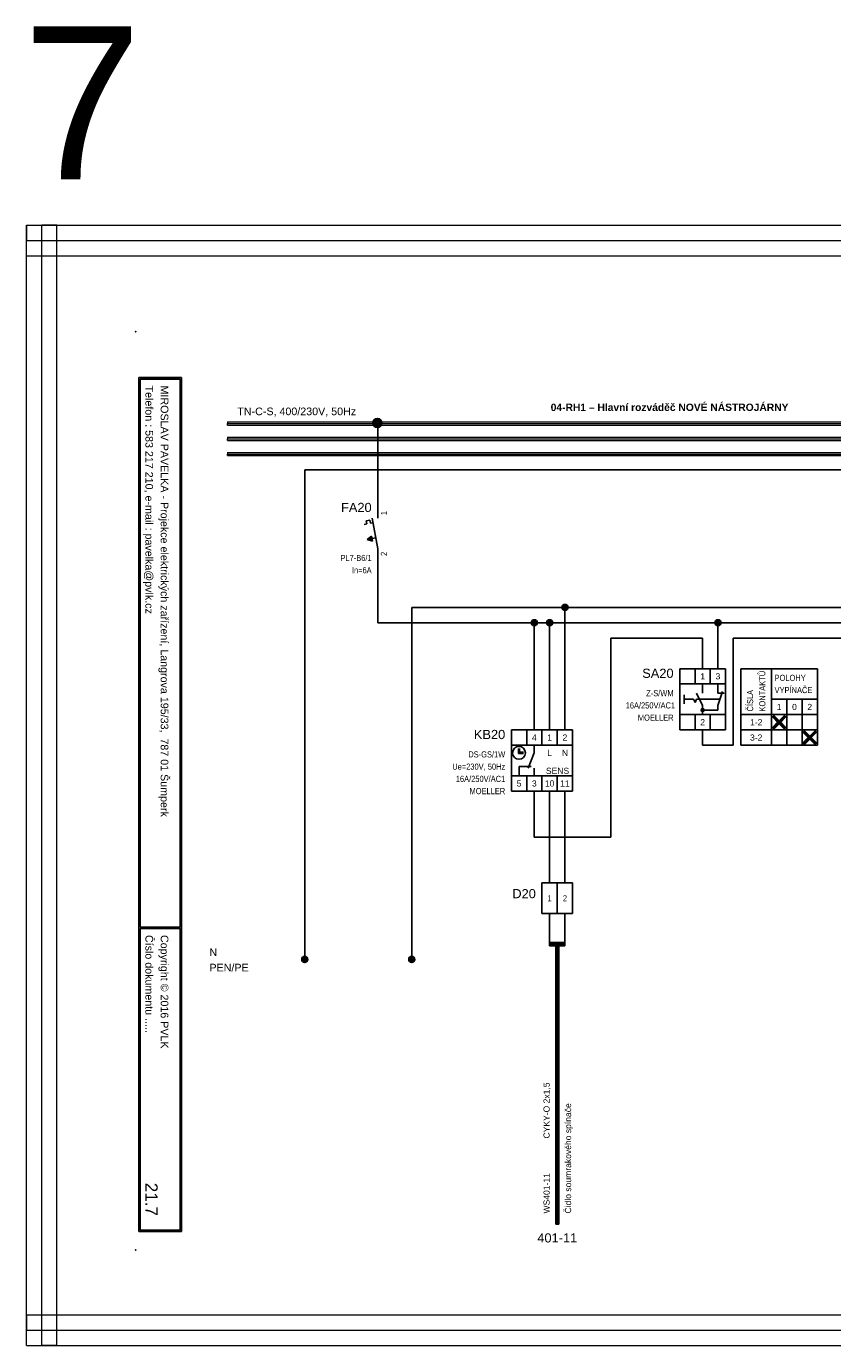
# Model space of a CAD drawing. Extents: x -1130 to 2703, y 1069 to 2560.
# Tile 2 of 31: x -386 to -122, y 1646 to 2077. Entities that reach past the tile are written whole.
import ezdxf
from ezdxf.enums import TextEntityAlignment as Align

# ---------------------------------------------------------------- set-up
doc = ezdxf.new("R2010")
doc.units = 0
doc.header["$MEASUREMENT"] = 0
for name, color, linetype in [('1-KRESBA', 7, 'Continuous'), ('__10-Popisy', 220, 'Continuous'), ('__Bílá', 7, 'Continuous'), ('__Oranžová', 30, 'Continuous'), ('__Rudá 010', 10, 'Continuous'), ('__Svmodrá', 4, 'Continuous'), ('__Vínová 220', 220, 'Continuous'), ('__Zelená', 3, 'Continuous'), ('__Černá 250', 7, 'Continuous')]:
    doc.layers.add(name, color=color, linetype=linetype)
doc.styles.add('Arial', font='arial.ttf')
doc.styles.add('GENERATED_STYLE_1', font='arial.ttf')

# ---------------------------------------------------------------- blocks, each defined once
blk = doc.blocks.new('L0001A01')
h = blk.add_hatch(color=256)
edge = h.paths.add_edge_path()
edge.add_arc((0, 0), 1, 0, 360)
blk.add_circle((0, 0), 1)
blk = doc.blocks.new('V0085A01')
h = blk.add_hatch(color=256)
edge = h.paths.add_edge_path()
edge.add_arc((0, 0), 1, 0, 360)
blk.add_circle((0, 0), 1)
blk = doc.blocks.new('moe01025')
for p, q in [((-2.5, 10), (-2.5, -10)), ((-2.5, 10), (17.5, 10)), ((2.5, 5), (2.5, 10)), ((7.5, 5), (7.5, 10)), ((12.5, 5), (12.5, 10)), ((17.5, 10), (17.5, -10)), ((17.5, 5), (-2.5, 5)), ((5, 2.5), (5, 5)), ((-0.2, 3.91), (-0.2, 2.3)), ((-0.2, 2.7), (1.41, 2.7)), ((-0.2, 2.65), (1.41, 2.65)), ((-0.2, 2.6), (1.41, 2.6)), ((-0.2, 2.55), (1.41, 2.55)), ((-0.2, 2.5), (1.41, 2.5)), ((-0.2, 2.45), (1.41, 2.45)), ((-0.2, 2.4), (1.41, 2.4)), ((-0.2, 2.35), (1.41, 2.35)), ((-0.2, 2.3), (1.41, 2.3)), ((-0.15, 3.91), (-0.15, 2.3)), ((-0.1, 3.91), (-0.1, 2.3)), ((-0.05, 3.91), (-0.05, 2.3)), ((0, 3.91), (0, 2.3)), ((0.05, 3.91), (0.05, 2.3)), ((0.1, 3.91), (0.1, 2.3)), ((0.15, 3.91), (0.15, 2.3)), ((0.2, 3.91), (0.2, 2.3)), ((3, -2.5), (5, 2.5)), ((0, -2), (4, -2)), ((0, -2), (0, -5)), ((5, -2.5), (5, -5)), ((17.5, -5), (-2.5, -5)), ((2.5, -5), (2.5, -10)), ((7.5, -5), (7.5, -10)), ((12.5, -5), (12.5, -10)), ((17.5, -10), (-2.5, -10))]:
    blk.add_line(p, q)
blk.add_circle((0, 2.5), 2.09)
at = {"style": 'Arial'}
for s, p in [('4', (5, 6.5)), ('1', (10, 6.5)), ('2', (15, 6.5)), ('L', (10, 1.5)), ('N', (15, 1.5)), ('SENS', (12.59, -4.38)), ('5', (0, -8.5)), ('3', (5, -8.5)), ('10', (10, -8.5)), ('11', (15, -8.5))]:
    blk.add_text(s, height=2, dxfattribs=at).set_placement(p, align=Align.CENTER)
blk.add_attdef('POPIS', text='', height=3, dxfattribs=at).set_placement((-4.5, 7), align=Align.RIGHT)
at = {"style": 'Arial', "width": 0.8}
for tag, p in [('TYP', (-4.5, 1)), ('NAPĚTÍ', (-4.5, -3)), ('AC1(PROUD)', (-4.5, -7)), ('DOPLŇ1', (-4.5, -11)), ('DOPLŇ2', (-4.5, -15))]:
    blk.add_attdef(tag, text='', height=2, dxfattribs=at).set_placement(p, align=Align.RIGHT)
blk = doc.blocks.new('feva2774')
h = blk.add_hatch(color=256)
h.paths.add_polyline_path([(5, -3), (5, -3.5), (5.5, -3.5, 0.414214)])
h.paths.add_polyline_path([(5, -3.5), (5, -4, 0.414214), (5.5, -3.5)])
h.paths.add_polyline_path([(5, -4), (5, -3, 0.414214), (4.5, -3.5, 0.414214)])
for points in [[(30, -7), (28.5, -5.5), (28, -5.5), (28, -6), (29.5, -7.5), (28, -9), (28, -9.5), (28.5, -9.5), (30, -8), (31.5, -9.5), (32, -9.5), (32, -9), (30.5, -7.5), (32, -6), (32, -5.5), (31.5, -5.5)], [(40, -12), (38.5, -10.5), (38, -10.5), (38, -11), (39.5, -12.5), (38, -14), (38, -14.5), (38.5, -14.5), (40, -13), (41.5, -14.5), (42, -14.5), (42, -14), (40.5, -12.5), (42, -11), (42, -10.5), (41.5, -10.5)]]:
    blk.add_hatch(color=256).paths.add_polyline_path(points)
for p, q in [((-2.5, 10), (-2.5, -10)), ((-2.5, 10), (12.5, 10)), ((2.5, 10), (2.5, 5)), ((7.5, 10), (7.5, 5)), ((12.5, 10), (12.5, -10)), ((17.5, 10), (17.5, -15)), ((17.5, 10), (42.5, 10)), ((27.5, 10), (27.5, -15)), ((42.5, 10), (42.5, -15)), ((12.5, 5), (-2.5, 5)), ((5, 2), (5, 5)), ((10, 2), (10, 5)), ((-1, 1.5), (-1, -1.5)), ((2, 0), (-1, 0)), ((2, 0), (2.5, -1)), ((2.5, -1), (3, 0)), ((5, -2), (3, 2)), ((10.67, 0), (3, 0)), ((10, -2), (11.5, 2.5)), ((12, 2), (10, 2)), ((42.5, 0), (27.5, 0)), ((32.5, 0), (32.5, -15)), ((37.5, 0), (37.5, -15)), ((5, -2), (5, -5)), ((5, -3.5), (10, -3.5)), ((10, -2), (10, -3.5)), ((12.5, -5), (-2.5, -5)), ((2.5, -5), (2.5, -10)), ((7.5, -5), (7.5, -10)), ((42.5, -5), (17.5, -5)), ((28, -6), (28, -5.5)), ((28, -5.5), (28.5, -5.5)), ((29.5, -7.5), (28, -6)), ((29.5, -7.5), (28, -9)), ((28.5, -5.5), (30, -7)), ((28.5, -9.5), (30, -8)), ((31.5, -5.5), (30, -7)), ((31.5, -9.5), (30, -8)), ((30.5, -7.5), (32, -6)), ((30.5, -7.5), (32, -9)), ((32, -5.5), (31.5, -5.5)), ((32, -6), (32, -5.5)), ((12.5, -10), (-2.5, -10)), ((42.5, -10), (17.5, -10)), ((28, -9), (28, -9.5)), ((28, -9.5), (28.5, -9.5)), ((32, -9.5), (31.5, -9.5)), ((32, -9), (32, -9.5)), ((38, -11), (38, -10.5)), ((38, -10.5), (38.5, -10.5)), ((39.5, -12.5), (38, -11)), ((39.5, -12.5), (38, -14)), ((38.5, -10.5), (40, -12)), ((41.5, -10.5), (40, -12)), ((40.5, -12.5), (42, -11)), ((40.5, -12.5), (42, -14)), ((42, -10.5), (41.5, -10.5)), ((42, -11), (42, -10.5)), ((42.5, -15), (17.5, -15)), ((38, -14), (38, -14.5)), ((38, -14.5), (38.5, -14.5)), ((38.5, -14.5), (40, -13)), ((41.5, -14.5), (40, -13)), ((42, -14.5), (41.5, -14.5)), ((42, -14), (42, -14.5))]:
    blk.add_line(p, q)
blk.add_circle((5, -3.5), 0.5)
at = {"style": 'Arial'}
for s, p in [('1', (5, 6.5)), ('3', (10, 6.5)), ('1', (30, -3.5)), ('0', (35, -3.5)), ('2', (40, -3.5)), ('2', (5, -8.5)), ('1-2', (22.5, -8.5)), ('3-2', (22.5, -13.5))]:
    blk.add_text(s, height=2, dxfattribs=at).set_placement(p, align=Align.CENTER)
at = {"style": 'Arial', "width": 0.8}
for s, p in [('KONTAKTŮ', (25.5, -4)), ('ČÍSLA', (21.5, -4))]:
    blk.add_text(s, height=2, rotation=90, dxfattribs=at).set_placement(p)
for s, p in [('VYPÍNAČE', (28.5, 2)), ('POLOHY', (28.5, 6))]:
    blk.add_text(s, height=2, dxfattribs=at).set_placement(p)
at = {"style": 'Arial'}
blk.add_attdef('POPIS', text='', height=3, dxfattribs=at).set_placement((-4.5, 7), align=Align.RIGHT)
at = {"style": 'Arial', "width": 0.8}
for tag, p in [('TYP', (-4.5, 1)), ('AC1(PROUD)', (-4, -3)), ('DOPLŇ1', (-4.5, -7))]:
    blk.add_attdef(tag, text='', height=2, dxfattribs=at).set_placement(p, align=Align.RIGHT)
blk = doc.blocks.new('V0109A02')
for p, q in [((0, 0), (0, 10)), ((5, 10), (0, 10)), ((5, 0), (5, 10)), ((10, 10), (5, 10)), ((10, 0), (10, 10)), ((5, 0), (0, 0)), ((10, 0), (5, 0))]:
    blk.add_line(p, q)
at = {"style": 'Arial'}
blk.add_attdef('POPIS', text='', height=3, dxfattribs=at).set_placement((-2, 5), align=Align.RIGHT)
at = {"style": 'Arial', "width": 0.8}
for tag, p in [('S1', (2.5, 5)), ('S2', (7.5, 5))]:
    blk.add_attdef(tag, text='', height=2, dxfattribs=at).set_placement(p, align=Align.MIDDLE)
blk = doc.blocks.new('FEVA1462')
blk.add_hatch(color=256).paths.add_polyline_path([(-3.5, -2), (-2.06, -0.92), (-1.772, -2.504)])
for p, q in [((0, 5), (0, 10)), ((-3.752, 4.136), (-2.564, 4.352)), ((-2.564, 4.352), (-2.38, 3.34)), ((-1.818, 5), (0, -5)), ((-4.448, 2.964), (-3.568, 3.124)), ((-3.752, 4.136), (-3.568, 3.124)), ((-2.38, 3.34), (-1.544, 3.492)), ((-3.5, -2), (-2.06, -0.92)), ((-3.5, -2), (-0.64, -1.48)), ((-3.5, -2), (-1.772, -2.504)), ((-2.06, -0.92), (-1.772, -2.504)), ((0, -5), (0, -10))]:
    blk.add_line(p, q)
at = {"style": 'Arial'}
blk.add_attdef('POPIS', text='', height=3, dxfattribs=at).set_placement((-2, 7), align=Align.RIGHT)
at = {"style": 'Arial', "width": 0.8}
blk.add_attdef('NO1', (3, 6), '', height=2, rotation=90, dxfattribs=at)
for tag, p in [('TYP', (-2, -9)), ('PROUD', (-2, -13)), ('DOPLŇ1', (-2, -17)), ('DOPLŇ2', (-2, -21))]:
    blk.add_attdef(tag, text='', height=2, dxfattribs=at).set_placement(p, align=Align.RIGHT)
blk.add_attdef('CO1', text='', height=2, rotation=90, dxfattribs=at).set_placement((3, -6), align=Align.RIGHT)
blk = doc.blocks.new('L0001A02')
at = {"linetype": 'Continuous'}
h = blk.add_hatch(color=256, dxfattribs=at)
edge = h.paths.add_edge_path()
edge.add_arc((0, 0), 1.5, 0, 360)
blk.add_circle((0, 0), 1.5)

msp = doc.modelspace()

# ---------------------------------------------------------------- linework, layer by layer
at = {"layer": '1-KRESBA'}
for p, q in [((-270.9, 1921.47), (-270.9, 1947.39)), ((-294.75, 1932.29), (-294.75, 1772.29)), ((-259.75, 1932.29), (-294.75, 1932.29)), ((-29.75, 1932.29), (-259.75, 1932.29)), ((-270.9, 1901.47), (-270.9, 1882.29)), ((-259.75, 1887.29), (30.25, 1887.29)), ((-259.75, 1887.29), (-259.75, 1772.49)), ((-209.75, 1847.29), (-209.75, 1887.29)), ((30.25, 1882.29), (-270.9, 1882.29)), ((-219.75, 1847.29), (-219.75, 1882.29)), ((-214.75, 1847.29), (-214.75, 1882.29)), ((-159.75, 1867.29), (-159.75, 1882.29)), ((-194.75, 1812.29), (-194.75, 1877.29)), ((-194.75, 1877.29), (-164.75, 1877.29)), ((-164.75, 1877.29), (-164.75, 1867.29)), ((-154.75, 1842.29), (-154.75, 1877.29)), ((-154.75, 1877.29), (30.25, 1877.29)), ((-164.75, 1847.29), (-164.75, 1842.29)), ((-164.75, 1842.29), (-154.75, 1842.29)), ((-219.75, 1827.29), (-219.75, 1812.29)), ((-214.75, 1827.29), (-214.75, 1797.29)), ((-209.75, 1827.29), (-209.75, 1797.29)), ((-219.75, 1812.29), (-194.75, 1812.29)), ((-214.75, 1787.29), (-214.75, 1777.29)), ((-209.75, 1787.29), (-209.75, 1777.29)), ((-214.75, 1777.79), (-214.75, 1777.29)), ((-214.75, 1777.79), (-209.75, 1777.79)), ((-214.75, 1776.79), (-214.75, 1777.29)), ((-214.75, 1777.29), (-209.75, 1777.29)), ((-214.75, 1776.79), (-209.75, 1776.79)), ((-212.75, 1685.82), (-212.75, 1777.79)), ((-212.75, 1777.79), (-212.25, 1777.79)), ((-212.25, 1685.82), (-212.25, 1777.79)), ((-211.75, 1777.79), (-212.25, 1777.79)), ((-211.75, 1685.82), (-211.75, 1777.79)), ((-209.75, 1777.79), (-209.75, 1777.29)), ((-209.75, 1776.79), (-209.75, 1777.29)), ((-212.75, 1685.82), (-212.25, 1685.82)), ((-211.75, 1685.82), (-212.25, 1685.82))]:
    msp.add_line(p, q, dxfattribs=at)
at = {"layer": '__Bílá'}
for p, q in [((-335, 1962.39), (-349, 1962.39)), ((-349, 1962.39), (-349, 1683.39)), ((-335.5, 1961.89), (-348.5, 1961.89)), ((-348.5, 1961.89), (-348.5, 1782.89)), ((-335.5, 1961.89), (-335.5, 1782.89)), ((-335, 1962.39), (-335, 1683.39)), ((-335.5, 1782.89), (-348.5, 1782.89)), ((-335.5, 1782.39), (-348.5, 1782.39)), ((-348.5, 1782.39), (-348.5, 1683.89)), ((-335.5, 1782.39), (-335.5, 1683.89)), ((-335, 1683.39), (-349, 1683.39)), ((-335.5, 1683.89), (-348.5, 1683.89))]:
    msp.add_line(p, q, dxfattribs=at)
for p in [(-350, 1977.39), (-350, 1677.39)]:
    msp.add_point(p, dxfattribs=at)
at = {"layer": '__Oranžová', "lineweight": 0}
for p, q in [((-320, 1947.89), (-320, 1947.39)), ((-320, 1947.89), (30, 1947.89)), ((-320, 1946.89), (-320, 1947.39)), ((-320, 1947.39), (30, 1947.39)), ((-320, 1946.89), (30, 1946.89)), ((-320, 1942.89), (-320, 1942.39)), ((-320, 1942.89), (30, 1942.89)), ((-320, 1941.89), (-320, 1942.39)), ((-320, 1942.39), (30, 1942.39)), ((-320, 1941.89), (30, 1941.89)), ((-320, 1937.89), (-320, 1937.39)), ((-320, 1937.89), (30, 1937.89)), ((-320, 1936.89), (-320, 1937.39)), ((-320, 1937.39), (30, 1937.39)), ((-320, 1936.89), (30, 1936.89))]:
    msp.add_line(p, q, dxfattribs=at)
at = {"layer": '__Vínová 220', "lineweight": 0}
for p, q in [((-385.71, 2012.21), (-385.71, 2007.21)), ((-385.71, 2012.21), (110.69, 2012.21)), ((-385.71, 1646.13), (-385.71, 2012.21)), ((-385.71, 2012.21), (-380.71, 2012.21)), ((-380.71, 1646.13), (-380.71, 2012.21)), ((-375.71, 2012.21), (-380.71, 2012.21)), ((-375.71, 1646.13), (-375.71, 2012.21)), ((-385.71, 2002.21), (-385.71, 2007.21)), ((-385.71, 2007.21), (110.69, 2007.21)), ((-385.71, 2002.21), (110.69, 2002.21)), ((-385.71, 1656.13), (-385.71, 1651.13)), ((-385.71, 1656.13), (110.69, 1656.13)), ((-385.71, 1646.13), (-385.71, 1651.13)), ((-385.71, 1651.13), (110.69, 1651.13)), ((-385.71, 1646.13), (110.69, 1646.13)), ((-385.71, 1646.13), (-380.71, 1646.13)), ((-375.71, 1646.13), (-380.71, 1646.13))]:
    msp.add_line(p, q, dxfattribs=at)

# ---------------------------------------------------------------- block references
at = {"color": 250, "linetype": 'Continuous'}
for p in [(-294.75, 1772.29), (-259.8, 1772.29)]:
    msp.add_blockref('V0085A01', p, dxfattribs=at)
at = {"layer": '1-KRESBA'}
msp.add_blockref('L0001A02', (-271.04, 1947.55), dxfattribs=at)
at = {"layer": '1-KRESBA', "color": 250, "linetype": 'Continuous'}
for p in [(-209.75, 1887.29), (-219.75, 1882.29), (-214.75, 1882.29), (-159.75, 1882.29)]:
    msp.add_blockref('L0001A01', p, dxfattribs=at)
at = {"layer": '__Černá 250'}
for name, p, values in [('FEVA1462', (-270.9, 1911.47), {'POPIS': 'FA20', 'TYP': 'PL7-B6/1', 'PROUD': 'In=6A', 'CO1': '2', 'NO1': '1'}), ('feva2774', (-169.75, 1857.29), {'POPIS': 'SA20', 'TYP': 'Z-S/WM', 'AC1(PROUD)': '16A/250V/AC1', 'DOPLŇ1': 'MOELLER'}), ('moe01025', (-224.75, 1837.29), {'POPIS': 'KB20', 'TYP': 'DS-GS/1W', 'NAPĚTÍ': 'Ue=230V, 50Hz', 'AC1(PROUD)': '16A/250V/AC1', 'DOPLŇ1': 'MOELLER'}), ('V0109A02', (-217.25, 1787.29), {'POPIS': 'D20', 'S1': '1', 'S2': '2'})]:
    msp.add_blockref(name, p, dxfattribs=at).add_auto_attribs(values)

# ---------------------------------------------------------------- texts
at = {"layer": '__10-Popisy', "style": 'Arial'}
msp.add_text('7', height=50, dxfattribs=at).set_placement((-386.9, 2027.14))
at = {"layer": '__Bílá', "style": 'Arial'}
for s, p in [('Telefon : 583 217 210, e-mail : pavelka@pvlk.cz', (-346.82, 1959.79)), ('MIROSLAV PAVELKA - Projekce elektrických zařízení, Langrova 195/33,  787 01 Šumperk', (-341.82, 1959.79)), ('Copyright © 2016 PVLK', (-341.82, 1780.29)), ('Číslo dokumentu .....', (-346.82, 1780.29))]:
    msp.add_text(s, height=2.5, rotation=270, dxfattribs=at).set_placement(p)
at = {"layer": '__Bílá', "insert": (-214.4, 1951.45), "char_height": 3, "attachment_point": 7, "style": 'Arial'}
msp.add_mtext('\\fArial|b1|i0|c0|p34;\\H2.4;04-RH1 – Hlavní rozváděč NOVÉ NÁSTROJÁRNY\\fArial|b0|i0|c0|p34;\\H2.5;\\P', dxfattribs=at)
at = {"layer": '__Oranžová', "lineweight": 0, "style": 'Arial'}
msp.add_text('TN-C-S, 400/230V, 50Hz', height=2.5, dxfattribs=at).set_placement((-316.79, 1950.1))
at = {"layer": '__Rudá 010', "style": 'Arial'}
for s, p in [('CYKY-O 2x1,5', (-214.75, 1713.78)), ('WS401-11', (-214.75, 1689.29))]:
    msp.add_text(s, height=2, rotation=90, dxfattribs=at).set_placement(p)
at = {"layer": '__Rudá 010', "style": 'GENERATED_STYLE_1'}
msp.add_text('401-11', height=3, dxfattribs=at).set_placement((-212.25, 1679.82), align=Align.CENTER)
at = {"layer": '__Rudá 010', "insert": (-209.72, 1689.29), "char_height": 2, "width": 62.8406, "attachment_point": 1, "rotation": 90, "style": 'Arial'}
msp.add_mtext('Čidlo soumrakového spínače', dxfattribs=at)
at = {"layer": '__Svmodrá', "linetype": 'Continuous', "style": 'Arial'}
msp.add_text('N', height=2.5, dxfattribs=at).set_placement((-325.89, 1773.39))
at = {"layer": '__Vínová 220', "style": 'Arial'}
msp.add_attdef('21.7', text='F.1.201', height=4, rotation=270, dxfattribs=at).set_placement((-346.82, 1688.47), align=Align.RIGHT)
at = {"layer": '__Zelená', "linetype": 'Continuous', "style": 'Arial'}
msp.add_text('PEN/PE', height=2.5, dxfattribs=at).set_placement((-325.89, 1768.39))

doc.saveas('drawing.dxf')
